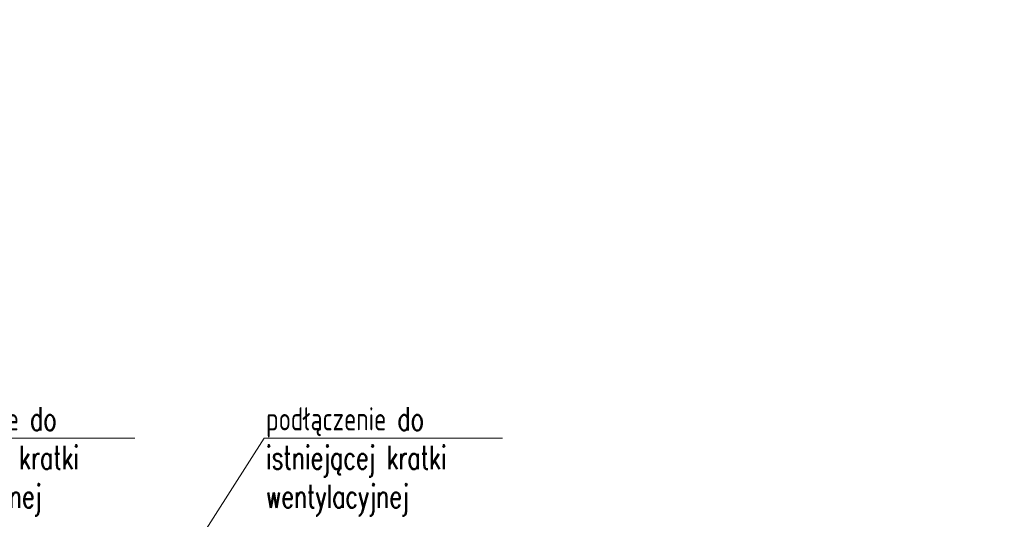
# Model space of a CAD drawing. Header units: centimetres. Extents: x -23924 to 38343, y -27758 to 22869.
# Tile 30 of 256: x -781 to 279, y -24315 to -23778. Entities that reach past the tile are written whole.
import ezdxf
from ezdxf import colors
from ezdxf.entities.mleader import LeaderData, LeaderLine
from ezdxf.math import Vec2, Vec3

# ---------------------------------------------------------------- set-up
doc = ezdxf.new("R2010")
doc.units = ezdxf.units.CM
doc.layers.add('IS-co-opis', color=7, linetype='Continuous', lineweight=20)
doc.styles.add('IS', font='simplex.shx', dxfattribs={"width": 0.7})

# ---------------------------------------------------------------- blocks, each defined once
blk = doc.blocks.new('_None')

msp = doc.modelspace()

# ---------------------------------------------------------------- leaders
at = {"layer": 'IS-co-opis'}
ml = msp.add_multileader_mtext('Standard', dxfattribs=at)
ml.set_content('podłączenie do istniejącej kratki wentylacyjnej', color=256, style='IS')
ml.set_leader_properties(color=256, linetype='ByLayer', lineweight=-1)
ml.set_arrow_properties(name='NONE')
ml.build(insert=Vec2(0, 0))
ml.multileader.update_dxf_attribs({"text_left_attachment_type": 6, "text_right_attachment_type": 6, "dogleg_length": 0, "arrow_head_size": 0})
ctx = ml.context
ctx.base_point, ctx.char_height, ctx.arrow_head_size, ctx.plane_origin = Vec3(-913.05, -24228.15), 25, 0, Vec3(-689.48, -24113)
ctx.left_attachment, ctx.right_attachment = 6, 6
notes = []
notes.append((ctx, [(0, (1, 1, 0), (-913.05, -24228.15), (1, 0), 0, [(0, [(-997.83, -24355.68)], 0, [])])]))
ctx.mtext.insert, ctx.mtext.width, ctx.mtext.flow_direction = Vec3(-911.05, -24194.82), 251.8102, 5
ml = msp.add_multileader_mtext('Standard', dxfattribs=at)
ml.set_content('podłączenie do istniejącej kratki wentylacyjnej', color=256, style='IS')
ml.set_leader_properties(color=256, linetype='ByLayer', lineweight=-1)
ml.set_arrow_properties(name='NONE')
ml.build(insert=Vec2(0, 0))
ml.multileader.update_dxf_attribs({"text_left_attachment_type": 6, "text_right_attachment_type": 6, "dogleg_length": 0, "arrow_head_size": 0})
ctx = ml.context
ctx.base_point, ctx.char_height, ctx.arrow_head_size, ctx.plane_origin = Vec3(-517.63, -24228.15), 25, 0, Vec3(-294.06, -24113)
ctx.left_attachment, ctx.right_attachment = 6, 6
notes.append((ctx, [(0, (1, 1, 0), (-517.63, -24228.15), (1, 0), 0, [(0, [(-602.41, -24360.59)], 0, [])])]))
ctx.mtext.insert, ctx.mtext.width, ctx.mtext.flow_direction = Vec3(-515.63, -24194.82), 251.8102, 5
for ctx, leaders in notes:
    for number, flags, end, landing, length, lines in leaders:
        leader = LeaderData()
        leader.index, (leader.has_last_leader_line, leader.has_dogleg_vector, leader.attachment_direction) = number, flags
        leader.last_leader_point, leader.dogleg_vector, leader.dogleg_length = Vec3(end), Vec3(landing), length
        for number, points, colour, breaks in lines:
            line = LeaderLine()
            line.index, line.vertices, line.color, line.breaks = number, Vec3.list(points), colors.encode_raw_color(colour), breaks
            leader.lines.append(line)
        ctx.leaders.append(leader)

doc.saveas('drawing.dxf')
